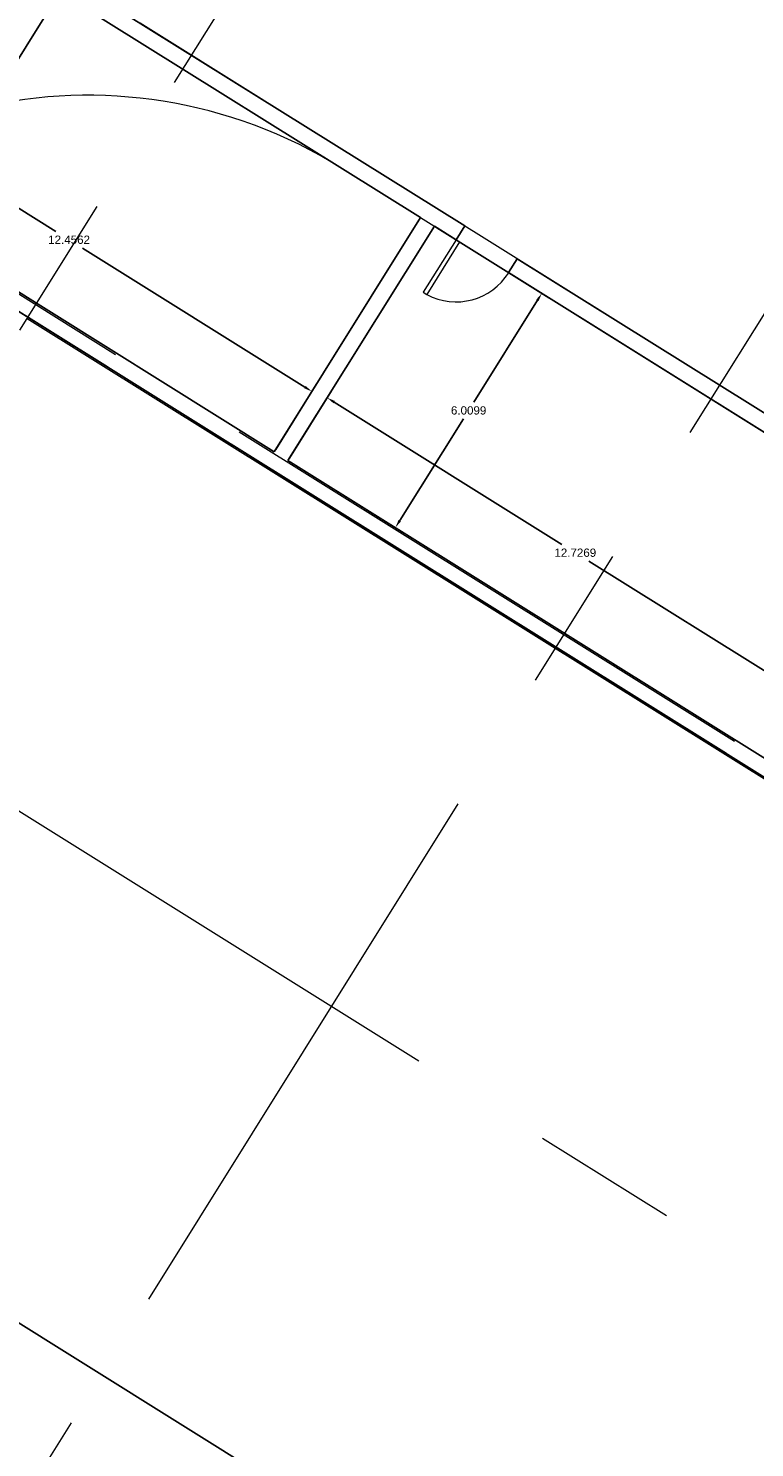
# Model space of a CAD drawing. Header units: inches. Extents: x 21 to 178, y 12 to 156.
# Tile 14 of 25: x 94 to 109, y 76 to 107. Entities that reach past the tile are written whole.
import ezdxf

# ---------------------------------------------------------------- set-up
doc = ezdxf.new("R2010")
doc.units = ezdxf.units.IN
doc.header["$MEASUREMENT"] = 0
doc.linetypes.add('Grid Line', pattern=[22.225, 12.7, -3.175, 3.175, -3.175])
for name, color, linetype, lineweight in [('A-DOOR', 31, 'Continuous', 9), ('A-FLOR', 192, 'Continuous', 13), ('A-WALL', 113, 'Continuous', 9), ('S-GRID', 1, 'Continuous', 9)]:
    doc.layers.add(name, color=color, linetype=linetype, lineweight=lineweight)
doc.styles.get("Standard").update_dxf_attribs({"font": 'arial.ttf'})
doc.dimstyles.get("Standard").update_dxf_attribs({"dimtxt": 0.18, "dimasz": 0.18, "dimexe": 0.18, "dimexo": 0.0625, "dimgap": 0.09, "dimtad": 0, "dimtih": 1, "dimtoh": 1, "dimdec": 4, "dimzin": 0, "dimdsep": 46, "dimtxsty": 'Standard', "dimcen": 0.09, "dimadec": 0, "dimazin": 0, "dimtfac": 1, "dimtdec": 4, "dimtofl": 0, "dimtmove": 0, "dimatfit": 3, "dimfxl": 1, "dimtolj": 1, "dimtzin": 0, "dimarcsym": 0})

# ---------------------------------------------------------------- blocks, each defined once
blk = doc.blocks.new('M_Single-Flush - 0762 x 2032mm-311615-_منفی')
at = {"layer": 'A-DOOR', "lineweight": 18}
for p, q in [((330, 100), (330, 862)), ((381, 862), (330, 862)), ((381, 100), (381, 862)), ((381, 100), (330, 100))]:
    blk.add_line(p, q, dxfattribs=at)
at = {"layer": 'A-DOOR'}
blk.add_arc((381, 100), 764, 93.8291, 180, dxfattribs=at)
blk = doc.blocks.new('*D141')
at = {"color": 0, "lineweight": -2, "transparency": 16777216}
for p, q in [((99.23, 97.633), (100.145, 99.098)), ((100.202, 98.85), (105.155, 95.755)), ((110.69, 92.296), (105.737, 95.391)), ((110.023, 90.888), (110.938, 92.353))]:
    blk.add_line(p, q, dxfattribs=at)
at = {"color": 0, "transparency": 16777216}
for points in [[(100.218, 98.875), (100.186, 98.824), (100.05, 98.945)], [(110.706, 92.322), (110.674, 92.271), (110.843, 92.201)]]:
    blk.add_solid(points, dxfattribs=at)
at = {"layer": 'Defpoints', "color": 0, "transparency": 16777216}
for p in [(100.05, 98.945), (99.197, 97.58), (109.99, 90.835)]:
    blk.add_point(p, dxfattribs=at)
at = {"color": 0, "transparency": 16777216, "insert": (105.446, 95.573), "char_height": 0.18, "attachment_point": 5}
blk.add_mtext('\\A1;12.7269', dxfattribs=at)
blk = doc.blocks.new('*D142')
at = {"color": 0, "lineweight": -2, "transparency": 16777216}
for p, q in [((102.434, 102.643), (104.871, 101.121)), ((104.623, 101.064), (103.239, 98.85)), ((101.629, 96.272), (103.012, 98.486)), ((99.25, 97.547), (101.686, 96.024))]:
    blk.add_line(p, q, dxfattribs=at)
at = {"color": 0, "transparency": 16777216}
for points in [[(104.597, 101.08), (104.648, 101.048), (104.718, 101.216)], [(101.603, 96.288), (101.654, 96.256), (101.533, 96.12)]]:
    blk.add_solid(points, dxfattribs=at)
at = {"layer": 'Defpoints', "color": 0, "transparency": 16777216}
for p in [(102.381, 102.676), (104.718, 101.216), (99.197, 97.58)]:
    blk.add_point(p, dxfattribs=at)
at = {"color": 0, "transparency": 16777216, "insert": (103.126, 98.668), "char_height": 0.18, "attachment_point": 5}
blk.add_mtext('\\A1;6.0099', dxfattribs=at)
blk = doc.blocks.new('*D143')
at = {"color": 0, "lineweight": -2, "transparency": 16777216}
for p, q in [((88.366, 104.421), (89.25, 105.834)), ((89.307, 105.586), (94.145, 102.563)), ((99.565, 99.176), (94.727, 102.199)), ((98.93, 97.82), (99.813, 99.233))]:
    blk.add_line(p, q, dxfattribs=at)
at = {"color": 0, "transparency": 16777216}
for points in [[(89.323, 105.611), (89.291, 105.561), (89.154, 105.681)], [(99.581, 99.201), (99.549, 99.151), (99.718, 99.081)]]:
    blk.add_solid(points, dxfattribs=at)
at = {"layer": 'Defpoints', "color": 0, "transparency": 16777216}
for p in [(89.154, 105.681), (88.333, 104.368), (98.897, 97.767)]:
    blk.add_point(p, dxfattribs=at)
at = {"color": 0, "transparency": 16777216, "insert": (94.436, 102.381), "char_height": 0.18, "attachment_point": 5}
blk.add_mtext('\\A1;12.4562', dxfattribs=at)
blk = doc.blocks.new('*D144')
at = {"color": 0, "lineweight": -2, "transparency": 16777216}
for p, q in [((91.571, 109.431), (94.39, 107.67)), ((94.142, 107.613), (92.758, 105.399)), ((91.148, 102.821), (92.531, 105.035)), ((88.386, 104.335), (91.205, 102.573))]:
    blk.add_line(p, q, dxfattribs=at)
at = {"color": 0, "transparency": 16777216}
for points in [[(94.116, 107.629), (94.167, 107.597), (94.237, 107.766)], [(91.122, 102.837), (91.173, 102.806), (91.052, 102.669)]]:
    blk.add_solid(points, dxfattribs=at)
at = {"layer": 'Defpoints', "color": 0, "transparency": 16777216}
for p in [(91.518, 109.465), (94.237, 107.766), (88.333, 104.368)]:
    blk.add_point(p, dxfattribs=at)
at = {"color": 0, "transparency": 16777216, "insert": (92.645, 105.217), "char_height": 0.18, "attachment_point": 5}
blk.add_mtext('\\A1;6.0099', dxfattribs=at)
blk = doc.blocks.new('*D122')
at = {"color": 0, "lineweight": -2, "transparency": 16777216}
for p, q in [((76.868, 86.019), (78.354, 88.397)), ((78.411, 88.149), (99.881, 74.733)), ((121.934, 60.952), (100.464, 74.369)), ((120.697, 58.632), (122.182, 61.01))]:
    blk.add_line(p, q, dxfattribs=at)
at = {"color": 0, "transparency": 16777216}
for points in [[(78.427, 88.174), (78.395, 88.123), (78.258, 88.244)], [(121.95, 60.978), (121.918, 60.927), (122.087, 60.857)]]:
    blk.add_solid(points, dxfattribs=at)
at = {"layer": 'Defpoints', "color": 0, "transparency": 16777216}
for p in [(76.835, 85.966), (122.087, 60.857), (120.664, 58.579)]:
    blk.add_point(p, dxfattribs=at)
at = {"color": 0, "transparency": 16777216, "insert": (100.173, 74.551), "char_height": 0.18, "attachment_point": 5}
blk.add_mtext('\\A1;51.6820', dxfattribs=at)

msp = doc.modelspace()

# ---------------------------------------------------------------- linework, layer by layer
at = {"layer": 'A-FLOR'}
for p, q in [((102.08156, 102.86377), (134.01095, 82.91207)), ((93.52602, 100.66951), (121.54954, 83.15847))]:
    msp.add_line(p, q, dxfattribs=at)
msp.add_arc((94.83588, 95.09372), 10.429, 58, 148, dxfattribs=at)
at = {"layer": 'A-WALL', "lineweight": 25}
for p, q in [((103.04114, 102.68103), (93.74714, 108.48856)), ((93.5598, 108.18876), (102.08156, 102.86377)), ((98.89678, 97.76706), (88.33334, 104.36783)), ((88.146, 104.06802), (110.10209, 90.34833)), ((102.08156, 102.86377), (98.89678, 97.76706)), ((99.19659, 97.57972), (102.38137, 102.67643)), ((102.38137, 102.67643), (102.8538, 102.38122)), ((102.8538, 102.38122), (103.04114, 102.68103)), ((104.1834, 101.96726), (103.99606, 101.66745)), ((113.36174, 96.232), (104.1834, 101.96726)), ((103.99606, 101.66745), (113.1744, 95.93219)), ((109.98962, 90.83548), (99.19659, 97.57972))]:
    msp.add_line(p, q, dxfattribs=at)
at = {"layer": 'S-GRID', "linetype": 'Grid Line'}
for p, q in [((61.40018, 49.25742), (117.33899, 138.77823)), ((168.67772, 61.66674), (55.15954, 132.60077)), ((72.61491, 41.64333), (128.55372, 131.16415)), ((165.45186, 56.13699), (51.93367, 127.07102)), ((165.27714, 55.87114), (51.75895, 126.80517)), ((158.58655, 49.18235), (47.19196, 118.78942))]:
    msp.add_line(p, q, dxfattribs=at)

# ---------------------------------------------------------------- block references
at = {"layer": 'A-DOOR', "xscale": 0.00176762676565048, "yscale": 0.00176762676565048, "zscale": 0.00176762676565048, "rotation": 147.9999999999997}
msp.add_blockref('M_Single-Flush - 0762 x 2032mm-311615-_منفی', (103.5186, 102.17424), dxfattribs=at)

# ---------------------------------------------------------------- dimensions: what is measured, and where the dimension line sits
at = {"color": 6}
for p1, p2, distance, picture, middle in [((88.33334, 104.36783), (91.51811, 109.46454), -3.20622, '*D144', (92.64475, 105.21715)), ((98.89678, 97.76706), (88.33334, 104.36783), -1.54892, '*D143', (94.43586, 102.381)), ((99.19659, 97.57972), (102.38137, 102.67643), -2.75519, '*D142', (103.12551, 98.66804)), ((109.98962, 90.83548), (99.19659, 97.57972), -1.60996, '*D141', (105.44626, 95.57292)), ((76.83477, 85.96628), (120.66357, 58.57901), 2.68611, '*D122', (100.1726, 74.5506))]:
    dim = msp.add_aligned_dim(p1=p1, p2=p2, distance=distance, dimstyle='Standard', dxfattribs=at)
    dim.commit()
    dim.dimension.update_dxf_attribs({"geometry": picture, "text_midpoint": middle})

doc.saveas('drawing.dxf')
